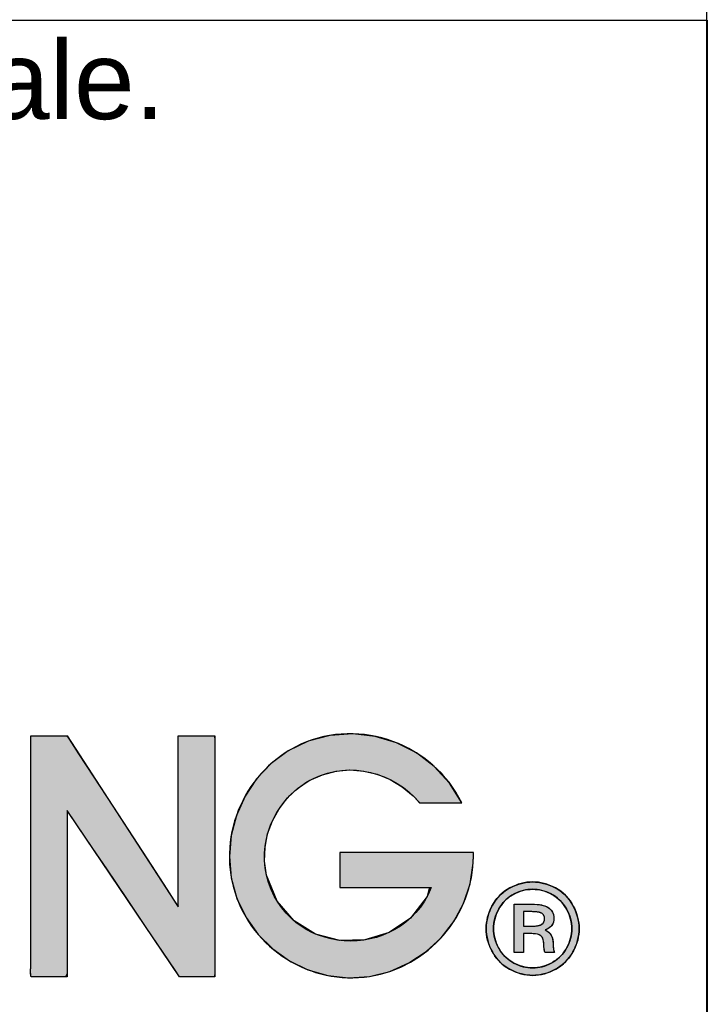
# Model space of a CAD drawing. Header units: inches. Extents: x 0 to 81, y 0 to 59.8.
# Tile 12 of 19: x 77 to 80, y 3.7 to 8. Entities that reach past the tile are written whole.
import ezdxf

# ---------------------------------------------------------------- set-up
doc = ezdxf.new("R2010")
doc.units = ezdxf.units.IN
doc.header["$MEASUREMENT"] = 0
doc.layers.add('Default', color=7, linetype='Continuous')
doc.layers.add('Layer_1', color=7, linetype='Continuous')

# ---------------------------------------------------------------- blocks, each defined once
blk = doc.blocks.new('block_2')
at = {"layer": 'Default', "linetype": 'Continuous'}
for points in [[(0.77977, 0.22347), (0.77977, 0.20757), (0.77977, 0.19168), (0.77977, 0.17579), (0.77977, 0.1599), (0.77977, 0.144), (0.77977, 0.12811), (0.77977, 0.11222), (0.77977, 0.09633), (0.77977, 0.08524), (0.77977, 0.07655), (0.77977, 0.06786), (0.77977, 0.05917), (0.77977, 0.05048), (0.77977, 0.04179), (0.77977, 0.03309), (0.77977, 0.0244), (0.77977, 0.01844), (0.77975, 0.01753), (0.77971, 0.01613), (0.77967, 0.01442), (0.77966, 0.01259), (0.77969, 0.01084), (0.77976, 0.00935), (0.77991, 0.00832), (0.78015, 0.00793), (0.78401, 0.00793), (0.78787, 0.00793), (0.79172, 0.00793), (0.79558, 0.00793), (0.79944, 0.00793), (0.8033, 0.00793), (0.80716, 0.00793), (0.81102, 0.00793), (0.81231, 0.01064), (0.81231, 0.02342), (0.81231, 0.04392), (0.81231, 0.06906), (0.81231, 0.09574), (0.81231, 0.12087), (0.81231, 0.14137), (0.81231, 0.15415), (0.81278, 0.15616), (0.81922, 0.14664), (0.83157, 0.12837), (0.84775, 0.10444), (0.86566, 0.07793), (0.88323, 0.05194), (0.89837, 0.02955), (0.90898, 0.01385), (0.91298, 0.00793), (0.91423, 0.00793), (0.91755, 0.00793), (0.92228, 0.00793), (0.92777, 0.00793), (0.93338, 0.00793), (0.93844, 0.00793), (0.9423, 0.00793), (0.94431, 0.00793), (0.94446, 0.01185), (0.94446, 0.03035), (0.94446, 0.06002), (0.94446, 0.0964), (0.94446, 0.13501), (0.94446, 0.17138), (0.94446, 0.20105), (0.94446, 0.21955), (0.94431, 0.22347), (0.94222, 0.22347), (0.93823, 0.22347), (0.933, 0.22347), (0.92721, 0.22347), (0.92152, 0.22347), (0.91663, 0.22347), (0.9132, 0.22347), (0.91191, 0.22347), (0.91191, 0.21738), (0.91191, 0.20124), (0.91191, 0.17823), (0.91191, 0.1515), (0.91191, 0.12425), (0.91191, 0.09964), (0.91191, 0.08086), (0.91191, 0.07107), (0.9101, 0.07314), (0.90155, 0.08628), (0.88784, 0.10736), (0.87103, 0.1332), (0.85319, 0.16063), (0.83638, 0.18647), (0.82267, 0.20755), (0.81412, 0.22069), (0.81216, 0.22347), (0.81008, 0.22347), (0.80609, 0.22347), (0.80086, 0.22347), (0.79507, 0.22347), (0.78939, 0.22347), (0.78449, 0.22347), (0.78106, 0.22347)], [(1.05664, 0.1191), (1.05664, 0.11785), (1.05664, 0.11454), (1.05664, 0.10981), (1.05664, 0.10432), (1.05664, 0.09872), (1.05664, 0.09367), (1.05664, 0.08981), (1.05664, 0.0878), (1.05813, 0.08765), (1.06515, 0.08765), (1.07641, 0.08765), (1.09021, 0.08765), (1.10487, 0.08765), (1.11867, 0.08765), (1.12993, 0.08765), (1.13695, 0.08765), (1.13468, 0.07977), (1.11976, 0.06043), (1.10067, 0.04748), (1.07905, 0.04085), (1.05656, 0.04042), (1.03485, 0.0461), (1.01558, 0.05781), (1.00038, 0.07543), (0.99093, 0.09888), (0.98916, 0.11143), (0.98953, 0.12386), (0.99189, 0.13596), (0.99612, 0.14749), (1.00209, 0.15824), (1.00967, 0.16796), (1.01873, 0.17643), (1.02914, 0.18342), (1.04089, 0.18874), (1.05318, 0.19192), (1.06561, 0.19297), (1.07796, 0.192), (1.09002, 0.18911), (1.10154, 0.18439), (1.11231, 0.17795), (1.1221, 0.16989), (1.12815, 0.16367), (1.13056, 0.16367), (1.13519, 0.16367), (1.14126, 0.16367), (1.14798, 0.16367), (1.15457, 0.16367), (1.16025, 0.16367), (1.16423, 0.16367), (1.16573, 0.16367), (1.15485, 0.18125), (1.14111, 0.19619), (1.12504, 0.20828), (1.10717, 0.21732), (1.08801, 0.22308), (1.06811, 0.22537), (1.04797, 0.22397), (1.02813, 0.21868), (1.01026, 0.20998), (0.99496, 0.19866), (0.98202, 0.18501), (0.97163, 0.16944), (0.96398, 0.15238), (0.95925, 0.13425), (0.95763, 0.11549), (0.95931, 0.09652), (0.96443, 0.07793), (0.97257, 0.06094), (0.98337, 0.04584), (0.99645, 0.03286), (1.01143, 0.02225), (1.02796, 0.01424), (1.04567, 0.00907), (1.06417, 0.00698), (1.08312, 0.00819), (1.10143, 0.01272), (1.11844, 0.02023), (1.13382, 0.03039), (1.14729, 0.04288), (1.15855, 0.05738), (1.16729, 0.07354), (1.17321, 0.09107), (1.17602, 0.10962), (1.17622, 0.11603), (1.17622, 0.1163), (1.17622, 0.11673), (1.17622, 0.11726), (1.17622, 0.11782), (1.17622, 0.11834), (1.17622, 0.11877), (1.17622, 0.11904), (1.17566, 0.1191), (1.16801, 0.1191), (1.15334, 0.1191), (1.13413, 0.1191), (1.11284, 0.1191), (1.09197, 0.1191), (1.074, 0.1191), (1.06139, 0.1191)]]:
    blk.add_hatch(color=7, dxfattribs=at).paths.add_polyline_path(points)
at = {"layer": 'Default', "color": 7, "linetype": 'Continuous'}
for points in [[(0.77977, 0.22347), (0.78106, 0.22347), (0.78449, 0.22347), (0.78939, 0.22347), (0.79507, 0.22347), (0.80086, 0.22347), (0.80609, 0.22347), (0.81008, 0.22347), (0.81216, 0.22347), (0.81412, 0.22069), (0.82267, 0.20755), (0.83638, 0.18647), (0.85319, 0.16063), (0.87103, 0.1332), (0.88784, 0.10736), (0.90155, 0.08628), (0.9101, 0.07314), (0.91191, 0.07107), (0.91191, 0.08086), (0.91191, 0.09964), (0.91191, 0.12425), (0.91191, 0.1515), (0.91191, 0.17823), (0.91191, 0.20124), (0.91191, 0.21738), (0.91191, 0.22347), (0.9132, 0.22347), (0.91663, 0.22347), (0.92152, 0.22347), (0.92721, 0.22347), (0.933, 0.22347), (0.93823, 0.22347), (0.94222, 0.22347), (0.94431, 0.22347), (0.94446, 0.21955), (0.94446, 0.20105), (0.94446, 0.17138), (0.94446, 0.13501), (0.94446, 0.0964), (0.94446, 0.06002), (0.94446, 0.03035), (0.94446, 0.01185), (0.94431, 0.00793), (0.9423, 0.00793), (0.93844, 0.00793), (0.93338, 0.00793), (0.92777, 0.00793), (0.92228, 0.00793), (0.91755, 0.00793), (0.91423, 0.00793), (0.91298, 0.00793), (0.90898, 0.01385), (0.89837, 0.02955), (0.88323, 0.05194), (0.86566, 0.07793), (0.84775, 0.10444), (0.83157, 0.12837), (0.81922, 0.14664), (0.81278, 0.15616), (0.81231, 0.15415), (0.81231, 0.14137), (0.81231, 0.12087), (0.81231, 0.09574), (0.81231, 0.06906), (0.81231, 0.04392), (0.81231, 0.02342), (0.81231, 0.01064), (0.81102, 0.00793), (0.80716, 0.00793), (0.8033, 0.00793), (0.79944, 0.00793), (0.79558, 0.00793), (0.79172, 0.00793), (0.78787, 0.00793), (0.78401, 0.00793), (0.78015, 0.00793), (0.77991, 0.00832), (0.77976, 0.00935), (0.77969, 0.01084), (0.77966, 0.01259), (0.77967, 0.01442), (0.77971, 0.01613), (0.77975, 0.01753), (0.77977, 0.01844), (0.77977, 0.0244), (0.77977, 0.03309), (0.77977, 0.04179), (0.77977, 0.05048), (0.77977, 0.05917), (0.77977, 0.06786), (0.77977, 0.07655), (0.77977, 0.08524), (0.77977, 0.09633), (0.77977, 0.11222), (0.77977, 0.12811), (0.77977, 0.144), (0.77977, 0.1599), (0.77977, 0.17579), (0.77977, 0.19168), (0.77977, 0.20757), (0.77977, 0.22347)], [(1.05664, 0.1191), (1.05664, 0.11785), (1.05664, 0.11454), (1.05664, 0.10981), (1.05664, 0.10432), (1.05664, 0.09872), (1.05664, 0.09367), (1.05664, 0.08981), (1.05664, 0.0878), (1.05813, 0.08765), (1.06515, 0.08765), (1.07641, 0.08765), (1.09021, 0.08765), (1.10487, 0.08765), (1.11867, 0.08765), (1.12993, 0.08765), (1.13695, 0.08765), (1.13468, 0.07977), (1.11976, 0.06043), (1.10067, 0.04748), (1.07905, 0.04085), (1.05656, 0.04042), (1.03485, 0.0461), (1.01558, 0.05781), (1.00038, 0.07543), (0.99093, 0.09888), (0.98916, 0.11143), (0.98953, 0.12386), (0.99189, 0.13596), (0.99612, 0.14749), (1.00209, 0.15824), (1.00967, 0.16796), (1.01873, 0.17643), (1.02914, 0.18342), (1.04089, 0.18874), (1.05318, 0.19192), (1.06561, 0.19297), (1.07796, 0.192), (1.09002, 0.18911), (1.10154, 0.18439), (1.11231, 0.17795), (1.1221, 0.16989), (1.12815, 0.16367), (1.13056, 0.16367), (1.13519, 0.16367), (1.14126, 0.16367), (1.14798, 0.16367), (1.15457, 0.16367), (1.16025, 0.16367), (1.16423, 0.16367), (1.16573, 0.16367), (1.15485, 0.18125), (1.14111, 0.19619), (1.12504, 0.20828), (1.10717, 0.21732), (1.08801, 0.22308), (1.06811, 0.22537), (1.04797, 0.22397), (1.02813, 0.21868), (1.01026, 0.20998), (0.99496, 0.19866), (0.98202, 0.18501), (0.97163, 0.16944), (0.96398, 0.15238), (0.95925, 0.13425), (0.95763, 0.11549), (0.95931, 0.09652), (0.96443, 0.07793), (0.97257, 0.06094), (0.98337, 0.04584), (0.99645, 0.03286), (1.01143, 0.02225), (1.02796, 0.01424), (1.04567, 0.00907), (1.06417, 0.00698), (1.08312, 0.00819), (1.10143, 0.01272), (1.11844, 0.02023), (1.13382, 0.03039), (1.14729, 0.04288), (1.15855, 0.05738), (1.16729, 0.07354), (1.17321, 0.09107), (1.17602, 0.10962), (1.17622, 0.11603), (1.17622, 0.1163), (1.17622, 0.11673), (1.17622, 0.11726), (1.17622, 0.11782), (1.17622, 0.11834), (1.17622, 0.11877), (1.17622, 0.11904), (1.17566, 0.1191), (1.16801, 0.1191), (1.15334, 0.1191), (1.13413, 0.1191), (1.11284, 0.1191), (1.09197, 0.1191), (1.074, 0.1191), (1.06139, 0.1191), (1.05664, 0.1191)]]:
    blk.add_lwpolyline(points, close=True, dxfattribs=at)
for points, knots in [([(1.16573, 0.16367), (1.13995, 0.21598), (1.07505, 0.24015), (1.02167, 0.21601), (0.97218, 0.19362), (0.94634, 0.1359), (0.96236, 0.08397), (0.97812, 0.03287), (1.03023, 0), (1.08312, 0.00819), (1.13555, 0.01634), (1.17622, 0.06272), (1.17622, 0.11597)], [0, 0, 0, 0, 0.25, 0.25, 0.25, 0.5, 0.5, 0.5, 0.75, 0.75, 0.75, 1, 1, 1, 1]), ([(0.81231, 0.00793), (0.80158, 0.00793), (0.79087, 0.00793), (0.78015, 0.00793), (0.77935, 0.00793), (0.77977, 0.01761), (0.77977, 0.0186), (0.77977, 0.04275), (0.77977, 0.0669), (0.77977, 0.09103), (0.77977, 0.13518), (0.77977, 0.17931), (0.77977, 0.22347)], [0, 0, 0, 0, 0.25, 0.25, 0.25, 0.5, 0.5, 0.5, 0.75, 0.75, 0.75, 1, 1, 1, 1]), ([(1.13844, 0.08765), (1.10997, 0.01892), (1.0077, 0.02574), (0.99093, 0.09888), (0.98295, 0.13366), (1.00111, 0.16984), (1.03289, 0.18538), (1.06578, 0.20146), (1.10471, 0.19096), (1.12797, 0.16367)], [0, 0, 0, 0, 0.333333, 0.333333, 0.333333, 0.666667, 0.666667, 0.666667, 1, 1, 1, 1])]:
    blk.add_open_spline(points, degree=3, knots=knots, dxfattribs=at)
for points in [[(0.77977, 0.22347), (0.77977, 0.22347), (0.81231, 0.22347), (0.81231, 0.22347)], [(0.81231, 0.22347), (0.81231, 0.22347), (0.91191, 0.07035), (0.91191, 0.07035)], [(0.91191, 0.07035), (0.91191, 0.07035), (0.91191, 0.22347), (0.91191, 0.22347)], [(0.91191, 0.22347), (0.91191, 0.22347), (0.94446, 0.22347), (0.94446, 0.22347)], [(0.94446, 0.22347), (0.94446, 0.22347), (0.94446, 0.00793), (0.94446, 0.00793)], [(1.12797, 0.16367), (1.12797, 0.16367), (1.16573, 0.16367), (1.16573, 0.16367)], [(0.91298, 0.00793), (0.91298, 0.00793), (0.81231, 0.15686), (0.81231, 0.15686)], [(0.81231, 0.15686), (0.81231, 0.15686), (0.81231, 0.00793), (0.81231, 0.00793)], [(1.05664, 0.1191), (1.05664, 0.1191), (1.05664, 0.08765), (1.05664, 0.08765)], [(1.17622, 0.1191), (1.17622, 0.1191), (1.05664, 0.1191), (1.05664, 0.1191)], [(1.17622, 0.11597), (1.17622, 0.11597), (1.17622, 0.1191), (1.17622, 0.1191)], [(1.05664, 0.08765), (1.05664, 0.08765), (1.13844, 0.08765), (1.13844, 0.08765)], [(0.94446, 0.00793), (0.94446, 0.00793), (0.91298, 0.00793), (0.91298, 0.00793)]]:
    blk.add_open_spline(points, degree=3, dxfattribs=at)
blk = doc.blocks.new('block_5')
at = {"layer": 'Layer_1', "linetype": 'Continuous'}
h = blk.add_hatch(color=7, dxfattribs=at)
h.paths.add_polyline_path([(0.04154, 0.08362), (0.03907, 0.08354), (0.0366, 0.08331), (0.03414, 0.08292), (0.0317, 0.08238), (0.02926, 0.08168), (0.02683, 0.08082), (0.02441, 0.07981), (0.022, 0.07865), (0.01964, 0.07733), (0.01739, 0.07588), (0.01527, 0.07429), (0.01328, 0.07257), (0.0114, 0.07072), (0.00966, 0.06873), (0.00804, 0.06661), (0.00654, 0.06435), (0.00517, 0.06196), (0.00396, 0.05953), (0.00291, 0.05707), (0.00202, 0.05459), (0.00129, 0.05208), (0.00073, 0.04955), (0.00032, 0.04699), (0.00008, 0.04441), (0, 0.04181), (0.00008, 0.03923), (0.00032, 0.03668), (0.00071, 0.03415), (0.00127, 0.03165), (0.00198, 0.02917), (0.00285, 0.02671), (0.00388, 0.02428), (0.00507, 0.02187), (0.00641, 0.01951), (0.00788, 0.01727), (0.00947, 0.01516), (0.01119, 0.01317), (0.01305, 0.01131), (0.01503, 0.00957), (0.01713, 0.00796), (0.01937, 0.00648), (0.02173, 0.00512), (0.02413, 0.00392), (0.02656, 0.00288), (0.02902, 0.002), (0.0315, 0.00128), (0.034, 0.00072), (0.03653, 0.00032), (0.03908, 0.00008), (0.04165, 0), (0.0442, 0.00008), (0.04673, 0.00032), (0.04923, 0.00072), (0.05172, 0.00128), (0.05418, 0.002), (0.05662, 0.00288), (0.05905, 0.00392), (0.06145, 0.00512), (0.06381, 0.00648), (0.06604, 0.00796), (0.06816, 0.00957), (0.07014, 0.01131), (0.07199, 0.01317), (0.07372, 0.01516), (0.07532, 0.01727), (0.07679, 0.01951), (0.07813, 0.02187), (0.07932, 0.02428), (0.08034, 0.02671), (0.08121, 0.02917), (0.08193, 0.03165), (0.08248, 0.03415), (0.08288, 0.03668), (0.08312, 0.03923), (0.0832, 0.04181), (0.08312, 0.04441), (0.08287, 0.04699), (0.08247, 0.04955), (0.0819, 0.05208), (0.08117, 0.05459), (0.08028, 0.05707), (0.07923, 0.05953), (0.07802, 0.06196), (0.07666, 0.06435), (0.07517, 0.06661), (0.07355, 0.06873), (0.0718, 0.07072), (0.06993, 0.07257), (0.06793, 0.07429), (0.0658, 0.07588), (0.06354, 0.07733), (0.06117, 0.07865), (0.05876, 0.07981), (0.05634, 0.08082), (0.05391, 0.08168), (0.05146, 0.08238), (0.049, 0.08292), (0.04653, 0.08331), (0.04404, 0.08354)])
h.paths.add_polyline_path([(0.04154, 0.07706), (0.03944, 0.07699), (0.03735, 0.0768), (0.03527, 0.07647), (0.03321, 0.07601), (0.03115, 0.07542), (0.02911, 0.07469), (0.02707, 0.07384), (0.02505, 0.07286), (0.02306, 0.07175), (0.02117, 0.07052), (0.01938, 0.06918), (0.01771, 0.06772), (0.01614, 0.06615), (0.01467, 0.06447), (0.01331, 0.06268), (0.01206, 0.06077), (0.01091, 0.05875), (0.00989, 0.0567), (0.009, 0.05462), (0.00825, 0.05253), (0.00764, 0.05042), (0.00716, 0.04829), (0.00682, 0.04615), (0.00662, 0.04399), (0.00655, 0.04181), (0.00662, 0.03966), (0.00682, 0.03752), (0.00716, 0.0354), (0.00763, 0.0333), (0.00823, 0.03122), (0.00897, 0.02916), (0.00984, 0.02711), (0.01085, 0.02508), (0.01199, 0.02309), (0.01323, 0.0212), (0.01458, 0.01941), (0.01604, 0.01774), (0.0176, 0.01617), (0.01926, 0.01471), (0.02103, 0.01336), (0.0229, 0.01212), (0.02488, 0.01098), (0.0269, 0.00997), (0.02893, 0.0091), (0.03099, 0.00836), (0.03306, 0.00775), (0.03515, 0.00728), (0.03727, 0.00694), (0.0394, 0.00674), (0.04154, 0.00667), (0.04372, 0.00674), (0.04587, 0.00694), (0.04799, 0.00728), (0.0501, 0.00775), (0.05218, 0.00836), (0.05424, 0.0091), (0.05629, 0.00997), (0.05831, 0.01098), (0.06028, 0.01212), (0.06216, 0.01336), (0.06393, 0.01471), (0.06559, 0.01617), (0.06715, 0.01774), (0.06861, 0.01941), (0.06996, 0.0212), (0.0712, 0.02309), (0.07233, 0.02508), (0.07334, 0.02711), (0.07422, 0.02916), (0.07496, 0.03122), (0.07557, 0.0333), (0.07604, 0.0354), (0.07638, 0.03752), (0.07658, 0.03966), (0.07665, 0.04181), (0.07658, 0.04399), (0.07637, 0.04615), (0.07603, 0.04829), (0.07555, 0.05042), (0.07494, 0.05253), (0.07419, 0.05462), (0.0733, 0.0567), (0.07228, 0.05875), (0.07113, 0.06077), (0.06988, 0.06268), (0.06852, 0.06447), (0.06705, 0.06615), (0.06548, 0.06772), (0.0638, 0.06918), (0.06202, 0.07052), (0.06013, 0.07175), (0.05814, 0.07286), (0.05611, 0.07384), (0.05407, 0.07469), (0.05202, 0.07542), (0.04995, 0.07601), (0.04787, 0.07647), (0.04577, 0.0768), (0.04367, 0.07699)])
h = blk.add_hatch(color=7, dxfattribs=at)
h.paths.add_polyline_path([(0.025, 0.06371), (0.025, 0.06001), (0.025, 0.05094), (0.025, 0.0395), (0.025, 0.02874), (0.025, 0.02168), (0.02515, 0.02047), (0.02641, 0.02047), (0.02846, 0.02047), (0.0307, 0.02047), (0.03256, 0.02047), (0.03342, 0.02047), (0.03343, 0.02163), (0.03343, 0.025), (0.03343, 0.02942), (0.03343, 0.03372), (0.03343, 0.0367), (0.03349, 0.03737), (0.03427, 0.03737), (0.03563, 0.03737), (0.03717, 0.03737), (0.03848, 0.03737), (0.03917, 0.03737), (0.04078, 0.03735), (0.04261, 0.03726), (0.0442, 0.03712), (0.04557, 0.0369), (0.04671, 0.03663), (0.04761, 0.03628), (0.04834, 0.03587), (0.049, 0.0354), (0.04957, 0.03487), (0.05006, 0.03427), (0.05047, 0.0336), (0.05081, 0.03283), (0.0511, 0.03182), (0.05133, 0.03057), (0.05152, 0.02907), (0.05167, 0.02733), (0.05176, 0.02546), (0.0518, 0.02438), (0.0519, 0.02337), (0.05207, 0.02244), (0.0523, 0.02158), (0.05259, 0.02079), (0.05298, 0.02047), (0.05436, 0.02047), (0.05647, 0.02047), (0.0587, 0.02047), (0.06048, 0.02047), (0.0612, 0.02047), (0.06097, 0.02101), (0.06077, 0.02152), (0.06061, 0.022), (0.06047, 0.02245), (0.06036, 0.02286), (0.06028, 0.02326), (0.06021, 0.02373), (0.06015, 0.02432), (0.06012, 0.025), (0.06009, 0.0258), (0.06009, 0.02669), (0.06001, 0.02865), (0.05981, 0.03055), (0.0595, 0.03228), (0.05908, 0.03382), (0.05856, 0.03517), (0.05792, 0.03634), (0.05717, 0.0374), (0.0563, 0.03835), (0.05532, 0.03919), (0.05423, 0.03993), (0.05303, 0.04057), (0.05386, 0.04112), (0.05516, 0.04174), (0.05631, 0.04244), (0.05732, 0.0432), (0.05819, 0.04405), (0.05892, 0.04497), (0.0595, 0.04596), (0.05996, 0.04702), (0.0603, 0.04815), (0.06052, 0.04934), (0.06062, 0.05061), (0.06055, 0.05253), (0.06013, 0.0546), (0.05935, 0.05651), (0.05822, 0.05824), (0.05672, 0.0598), (0.05492, 0.06115), (0.05318, 0.062), (0.05106, 0.06269), (0.04858, 0.0632), (0.04573, 0.06353), (0.04252, 0.0637), (0.04053, 0.06371), (0.03792, 0.06371), (0.03394, 0.06371), (0.02972, 0.06371), (0.02636, 0.06371)])
h.paths.add_polyline_path([(0.03343, 0.04403), (0.03353, 0.04403), (0.03382, 0.04403), (0.03425, 0.04403), (0.03481, 0.04403), (0.03547, 0.04403), (0.03618, 0.04403), (0.03693, 0.04403), (0.03769, 0.04403), (0.03842, 0.04403), (0.03909, 0.04403), (0.03968, 0.04403), (0.04015, 0.04403), (0.04048, 0.04403), (0.04064, 0.04403), (0.04131, 0.04404), (0.04221, 0.04406), (0.04306, 0.0441), (0.04387, 0.04416), (0.04464, 0.04423), (0.04537, 0.04433), (0.04606, 0.04444), (0.0467, 0.04457), (0.0473, 0.04472), (0.04786, 0.04489), (0.04838, 0.04507), (0.04885, 0.04527), (0.04928, 0.04549), (0.04967, 0.04573), (0.05002, 0.04598), (0.05033, 0.04625), (0.05063, 0.04653), (0.0509, 0.04682), (0.05115, 0.04712), (0.05137, 0.04743), (0.05157, 0.04776), (0.05175, 0.04809), (0.0519, 0.04844), (0.05203, 0.0488), (0.05213, 0.04917), (0.05221, 0.04955), (0.05227, 0.04994), (0.0523, 0.05035), (0.05231, 0.05077), (0.0523, 0.05118), (0.05226, 0.05158), (0.0522, 0.05196), (0.05212, 0.05234), (0.05202, 0.0527), (0.05189, 0.05304), (0.05174, 0.05338), (0.05157, 0.0537), (0.05138, 0.054), (0.05117, 0.0543), (0.05093, 0.05458), (0.05067, 0.05484), (0.05039, 0.0551), (0.05008, 0.05534), (0.04974, 0.05557), (0.04936, 0.05578), (0.04892, 0.05598), (0.04844, 0.05615), (0.0479, 0.05632), (0.04732, 0.05646), (0.04668, 0.05659), (0.046, 0.05671), (0.04527, 0.0568), (0.04448, 0.05688), (0.04365, 0.05695), (0.04277, 0.05699), (0.04184, 0.05702), (0.04085, 0.05704), (0.04039, 0.05704), (0.04018, 0.05704), (0.03982, 0.05704), (0.03933, 0.05704), (0.03873, 0.05704), (0.03806, 0.05704), (0.03734, 0.05704), (0.03661, 0.05704), (0.03589, 0.05704), (0.03521, 0.05704), (0.0346, 0.05704), (0.03409, 0.05704), (0.03371, 0.05704), (0.03348, 0.05704), (0.03343, 0.05703), (0.03343, 0.05674), (0.03343, 0.05615), (0.03343, 0.05529), (0.03343, 0.05423), (0.03343, 0.05302), (0.03343, 0.0517), (0.03343, 0.05034), (0.03343, 0.04899), (0.03343, 0.0477), (0.03343, 0.04652), (0.03343, 0.04551), (0.03343, 0.04473), (0.03343, 0.04422)])
at = {"layer": 'Layer_1', "color": 7, "linetype": 'Continuous'}
for points in [[(0.04154, 0.08362), (0.04404, 0.08354), (0.04653, 0.08331), (0.049, 0.08292), (0.05146, 0.08238), (0.05391, 0.08168), (0.05634, 0.08082), (0.05876, 0.07981), (0.06117, 0.07865), (0.06354, 0.07733), (0.0658, 0.07588), (0.06793, 0.07429), (0.06993, 0.07257), (0.0718, 0.07072), (0.07355, 0.06873), (0.07517, 0.06661), (0.07666, 0.06435), (0.07802, 0.06196), (0.07923, 0.05953), (0.08028, 0.05707), (0.08117, 0.05459), (0.0819, 0.05208), (0.08247, 0.04955), (0.08287, 0.04699), (0.08312, 0.04441), (0.0832, 0.04181), (0.08312, 0.03923), (0.08288, 0.03668), (0.08248, 0.03415), (0.08193, 0.03165), (0.08121, 0.02917), (0.08034, 0.02671), (0.07932, 0.02428), (0.07813, 0.02187), (0.07679, 0.01951), (0.07532, 0.01727), (0.07372, 0.01516), (0.07199, 0.01317), (0.07014, 0.01131), (0.06816, 0.00957), (0.06604, 0.00796), (0.06381, 0.00648), (0.06145, 0.00512), (0.05905, 0.00392), (0.05662, 0.00288), (0.05418, 0.002), (0.05172, 0.00128), (0.04923, 0.00072), (0.04673, 0.00032), (0.0442, 0.00008), (0.04165, 0), (0.03908, 0.00008), (0.03653, 0.00032), (0.034, 0.00072), (0.0315, 0.00128), (0.02902, 0.002), (0.02656, 0.00288), (0.02413, 0.00392), (0.02173, 0.00512), (0.01937, 0.00648), (0.01713, 0.00796), (0.01503, 0.00957), (0.01305, 0.01131), (0.01119, 0.01317), (0.00947, 0.01516), (0.00788, 0.01727), (0.00641, 0.01951), (0.00507, 0.02187), (0.00388, 0.02428), (0.00285, 0.02671), (0.00198, 0.02917), (0.00127, 0.03165), (0.00071, 0.03415), (0.00032, 0.03668), (0.00008, 0.03923), (0, 0.04181), (0.00008, 0.04441), (0.00032, 0.04699), (0.00073, 0.04955), (0.00129, 0.05208), (0.00202, 0.05459), (0.00291, 0.05707), (0.00396, 0.05953), (0.00517, 0.06196), (0.00654, 0.06435), (0.00804, 0.06661), (0.00966, 0.06873), (0.0114, 0.07072), (0.01328, 0.07257), (0.01527, 0.07429), (0.01739, 0.07588), (0.01964, 0.07733), (0.022, 0.07865), (0.02441, 0.07981), (0.02683, 0.08082), (0.02926, 0.08168), (0.0317, 0.08238), (0.03414, 0.08292), (0.0366, 0.08331), (0.03907, 0.08354), (0.04154, 0.08362)], [(0.04154, 0.07706), (0.03944, 0.07699), (0.03735, 0.0768), (0.03527, 0.07647), (0.03321, 0.07601), (0.03115, 0.07542), (0.02911, 0.07469), (0.02707, 0.07384), (0.02505, 0.07286), (0.02306, 0.07175), (0.02117, 0.07052), (0.01938, 0.06918), (0.01771, 0.06772), (0.01614, 0.06615), (0.01467, 0.06447), (0.01331, 0.06268), (0.01206, 0.06077), (0.01091, 0.05875), (0.00989, 0.0567), (0.009, 0.05462), (0.00825, 0.05253), (0.00764, 0.05042), (0.00716, 0.04829), (0.00682, 0.04615), (0.00662, 0.04399), (0.00655, 0.04181), (0.00662, 0.03966), (0.00682, 0.03752), (0.00716, 0.0354), (0.00763, 0.0333), (0.00823, 0.03122), (0.00897, 0.02916), (0.00984, 0.02711), (0.01085, 0.02508), (0.01199, 0.02309), (0.01323, 0.0212), (0.01458, 0.01941), (0.01604, 0.01774), (0.0176, 0.01617), (0.01926, 0.01471), (0.02103, 0.01336), (0.0229, 0.01212), (0.02488, 0.01098), (0.0269, 0.00997), (0.02893, 0.0091), (0.03099, 0.00836), (0.03306, 0.00775), (0.03515, 0.00728), (0.03727, 0.00694), (0.0394, 0.00674), (0.04154, 0.00667), (0.04372, 0.00674), (0.04587, 0.00694), (0.04799, 0.00728), (0.0501, 0.00775), (0.05218, 0.00836), (0.05424, 0.0091), (0.05629, 0.00997), (0.05831, 0.01098), (0.06028, 0.01212), (0.06216, 0.01336), (0.06393, 0.01471), (0.06559, 0.01617), (0.06715, 0.01774), (0.06861, 0.01941), (0.06996, 0.0212), (0.0712, 0.02309), (0.07233, 0.02508), (0.07334, 0.02711), (0.07422, 0.02916), (0.07496, 0.03122), (0.07557, 0.0333), (0.07604, 0.0354), (0.07638, 0.03752), (0.07658, 0.03966), (0.07665, 0.04181), (0.07658, 0.04399), (0.07637, 0.04615), (0.07603, 0.04829), (0.07555, 0.05042), (0.07494, 0.05253), (0.07419, 0.05462), (0.0733, 0.0567), (0.07228, 0.05875), (0.07113, 0.06077), (0.06988, 0.06268), (0.06852, 0.06447), (0.06705, 0.06615), (0.06548, 0.06772), (0.0638, 0.06918), (0.06202, 0.07052), (0.06013, 0.07175), (0.05814, 0.07286), (0.05611, 0.07384), (0.05407, 0.07469), (0.05202, 0.07542), (0.04995, 0.07601), (0.04787, 0.07647), (0.04577, 0.0768), (0.04367, 0.07699), (0.04154, 0.07706)], [(0.025, 0.06371), (0.02636, 0.06371), (0.02972, 0.06371), (0.03394, 0.06371), (0.03792, 0.06371), (0.04053, 0.06371), (0.04252, 0.0637), (0.04573, 0.06353), (0.04858, 0.0632), (0.05106, 0.06269), (0.05318, 0.062), (0.05492, 0.06115), (0.05672, 0.0598), (0.05822, 0.05824), (0.05935, 0.05651), (0.06013, 0.0546), (0.06055, 0.05253), (0.06062, 0.05061), (0.06052, 0.04934), (0.0603, 0.04815), (0.05996, 0.04702), (0.0595, 0.04596), (0.05892, 0.04497), (0.05819, 0.04405), (0.05732, 0.0432), (0.05631, 0.04244), (0.05516, 0.04174), (0.05386, 0.04112), (0.05303, 0.04057), (0.05423, 0.03993), (0.05532, 0.03919), (0.0563, 0.03835), (0.05717, 0.0374), (0.05792, 0.03634), (0.05856, 0.03517), (0.05908, 0.03382), (0.0595, 0.03228), (0.05981, 0.03055), (0.06001, 0.02865), (0.06009, 0.02669), (0.06009, 0.0258), (0.06012, 0.025), (0.06015, 0.02432), (0.06021, 0.02373), (0.06028, 0.02326), (0.06036, 0.02286), (0.06047, 0.02245), (0.06061, 0.022), (0.06077, 0.02152), (0.06097, 0.02101), (0.0612, 0.02047), (0.06048, 0.02047), (0.0587, 0.02047), (0.05647, 0.02047), (0.05436, 0.02047), (0.05298, 0.02047), (0.05259, 0.02079), (0.0523, 0.02158), (0.05207, 0.02244), (0.0519, 0.02337), (0.0518, 0.02438), (0.05176, 0.02546), (0.05167, 0.02733), (0.05152, 0.02907), (0.05133, 0.03057), (0.0511, 0.03182), (0.05081, 0.03283), (0.05047, 0.0336), (0.05006, 0.03427), (0.04957, 0.03487), (0.049, 0.0354), (0.04834, 0.03587), (0.04761, 0.03628), (0.04671, 0.03663), (0.04557, 0.0369), (0.0442, 0.03712), (0.04261, 0.03726), (0.04078, 0.03735), (0.03917, 0.03737), (0.03848, 0.03737), (0.03717, 0.03737), (0.03563, 0.03737), (0.03427, 0.03737), (0.03349, 0.03737), (0.03343, 0.0367), (0.03343, 0.03372), (0.03343, 0.02942), (0.03343, 0.025), (0.03343, 0.02163), (0.03342, 0.02047), (0.03256, 0.02047), (0.0307, 0.02047), (0.02846, 0.02047), (0.02641, 0.02047), (0.02515, 0.02047), (0.025, 0.02168), (0.025, 0.02874), (0.025, 0.0395), (0.025, 0.05094), (0.025, 0.06001), (0.025, 0.06371)], [(0.03343, 0.04403), (0.03353, 0.04403), (0.03382, 0.04403), (0.03425, 0.04403), (0.03481, 0.04403), (0.03547, 0.04403), (0.03618, 0.04403), (0.03693, 0.04403), (0.03769, 0.04403), (0.03842, 0.04403), (0.03909, 0.04403), (0.03968, 0.04403), (0.04015, 0.04403), (0.04048, 0.04403), (0.04064, 0.04403), (0.04131, 0.04404), (0.04221, 0.04406), (0.04306, 0.0441), (0.04387, 0.04416), (0.04464, 0.04423), (0.04537, 0.04433), (0.04606, 0.04444), (0.0467, 0.04457), (0.0473, 0.04472), (0.04786, 0.04489), (0.04838, 0.04507), (0.04885, 0.04527), (0.04928, 0.04549), (0.04967, 0.04573), (0.05002, 0.04598), (0.05033, 0.04625), (0.05063, 0.04653), (0.0509, 0.04682), (0.05115, 0.04712), (0.05137, 0.04743), (0.05157, 0.04776), (0.05175, 0.04809), (0.0519, 0.04844), (0.05203, 0.0488), (0.05213, 0.04917), (0.05221, 0.04955), (0.05227, 0.04994), (0.0523, 0.05035), (0.05231, 0.05077), (0.0523, 0.05118), (0.05226, 0.05158), (0.0522, 0.05196), (0.05212, 0.05234), (0.05202, 0.0527), (0.05189, 0.05304), (0.05174, 0.05338), (0.05157, 0.0537), (0.05138, 0.054), (0.05117, 0.0543), (0.05093, 0.05458), (0.05067, 0.05484), (0.05039, 0.0551), (0.05008, 0.05534), (0.04974, 0.05557), (0.04936, 0.05578), (0.04892, 0.05598), (0.04844, 0.05615), (0.0479, 0.05632), (0.04732, 0.05646), (0.04668, 0.05659), (0.046, 0.05671), (0.04527, 0.0568), (0.04448, 0.05688), (0.04365, 0.05695), (0.04277, 0.05699), (0.04184, 0.05702), (0.04085, 0.05704), (0.04039, 0.05704), (0.04018, 0.05704), (0.03982, 0.05704), (0.03933, 0.05704), (0.03873, 0.05704), (0.03806, 0.05704), (0.03734, 0.05704), (0.03661, 0.05704), (0.03589, 0.05704), (0.03521, 0.05704), (0.0346, 0.05704), (0.03409, 0.05704), (0.03371, 0.05704), (0.03348, 0.05704), (0.03343, 0.05703), (0.03343, 0.05674), (0.03343, 0.05615), (0.03343, 0.05529), (0.03343, 0.05423), (0.03343, 0.05302), (0.03343, 0.0517), (0.03343, 0.05034), (0.03343, 0.04899), (0.03343, 0.0477), (0.03343, 0.04652), (0.03343, 0.04551), (0.03343, 0.04473), (0.03343, 0.04422), (0.03343, 0.04403)]]:
    blk.add_lwpolyline(points, close=True, dxfattribs=at)
for points, knots in [([(0.04154, 0.08362), (0.0485, 0.08362), (0.05531, 0.08182), (0.06197, 0.07823), (0.06864, 0.07463), (0.07385, 0.06948), (0.07758, 0.06277), (0.08131, 0.05606), (0.0832, 0.04908), (0.0832, 0.04181), (0.0832, 0.03462), (0.08135, 0.02771), (0.0777, 0.02108), (0.07403, 0.01444), (0.06887, 0.00927), (0.06224, 0.00556), (0.05562, 0.00185), (0.04876, 0), (0.04165, 0), (0.03446, 0), (0.02756, 0.00185), (0.02093, 0.00556), (0.01431, 0.00927), (0.00916, 0.01444), (0.00551, 0.02108), (0.00183, 0.02771), (0, 0.03462), (0, 0.04181), (0, 0.04908), (0.00187, 0.05606), (0.00562, 0.06277), (0.00936, 0.06948), (0.01457, 0.07463), (0.0212, 0.07823), (0.02789, 0.08182), (0.03464, 0.08362), (0.04154, 0.08362)], [0, 0, 0, 0, 0.083333, 0.083333, 0.083333, 0.166667, 0.166667, 0.166667, 0.25, 0.25, 0.25, 0.333333, 0.333333, 0.333333, 0.416667, 0.416667, 0.416667, 0.5, 0.5, 0.5, 0.583333, 0.583333, 0.583333, 0.666667, 0.666667, 0.666667, 0.75, 0.75, 0.75, 0.833333, 0.833333, 0.833333, 0.916667, 0.916667, 0.916667, 1, 1, 1, 1]), ([(0.04154, 0.07706), (0.03569, 0.07706), (0.02998, 0.07553), (0.02437, 0.0725), (0.01879, 0.06946), (0.01442, 0.0651), (0.01128, 0.05943), (0.00812, 0.05377), (0.00655, 0.04789), (0.00655, 0.04181), (0.00655, 0.03581), (0.00811, 0.03), (0.01122, 0.02441), (0.01434, 0.01881), (0.01866, 0.01446), (0.02421, 0.01135), (0.02977, 0.00823), (0.03555, 0.00667), (0.04154, 0.00667), (0.04761, 0.00667), (0.05341, 0.00823), (0.05897, 0.01135), (0.06452, 0.01446), (0.06886, 0.01881), (0.07197, 0.02441), (0.07509, 0.03), (0.07665, 0.03581), (0.07665, 0.04181), (0.07665, 0.04789), (0.07506, 0.05377), (0.07191, 0.05943), (0.06877, 0.0651), (0.0644, 0.06946), (0.05881, 0.0725), (0.05321, 0.07553), (0.04746, 0.07706), (0.04154, 0.07706)], [0, 0, 0, 0, 0.083333, 0.083333, 0.083333, 0.166667, 0.166667, 0.166667, 0.25, 0.25, 0.25, 0.333333, 0.333333, 0.333333, 0.416667, 0.416667, 0.416667, 0.5, 0.5, 0.5, 0.583333, 0.583333, 0.583333, 0.666667, 0.666667, 0.666667, 0.75, 0.75, 0.75, 0.833333, 0.833333, 0.833333, 0.916667, 0.916667, 0.916667, 1, 1, 1, 1]), ([(0.04097, 0.06371), (0.04757, 0.06371), (0.05227, 0.06283), (0.05509, 0.06104), (0.05878, 0.0586), (0.06063, 0.05526), (0.06063, 0.05105), (0.06063, 0.0486), (0.06002, 0.0465), (0.05877, 0.04476), (0.0575, 0.04302), (0.0555, 0.04166), (0.05275, 0.0407), (0.05512, 0.03966), (0.05693, 0.03808), (0.05815, 0.03597), (0.05935, 0.03386), (0.06002, 0.0308), (0.06009, 0.02679), (0.06009, 0.02502), (0.06015, 0.02378), (0.06032, 0.02308), (0.06045, 0.02237), (0.06075, 0.0215), (0.0612, 0.02047)], [0, 0, 0, 0, 0.125, 0.125, 0.125, 0.25, 0.25, 0.25, 0.375, 0.375, 0.375, 0.5, 0.5, 0.5, 0.625, 0.625, 0.625, 0.75, 0.75, 0.75, 0.875, 0.875, 0.875, 1, 1, 1, 1]), ([(0.04065, 0.04403), (0.04515, 0.04403), (0.04824, 0.04465), (0.04987, 0.04587), (0.05149, 0.04709), (0.05231, 0.0487), (0.05231, 0.05071), (0.05231, 0.05271), (0.05155, 0.05427), (0.05004, 0.05537), (0.04852, 0.05649), (0.04532, 0.05704), (0.04042, 0.05704)], [0, 0, 0, 0, 0.25, 0.25, 0.25, 0.5, 0.5, 0.5, 0.75, 0.75, 0.75, 1, 1, 1, 1]), ([(0.05275, 0.02047), (0.05208, 0.0218), (0.05176, 0.0235), (0.05176, 0.02558), (0.05161, 0.02943), (0.05123, 0.03203), (0.05059, 0.03337), (0.04995, 0.0347), (0.04891, 0.03569), (0.04743, 0.03636), (0.04587, 0.03703), (0.04313, 0.03737), (0.0392, 0.03737)], [0, 0, 0, 0, 0.25, 0.25, 0.25, 0.5, 0.5, 0.5, 0.75, 0.75, 0.75, 1, 1, 1, 1])]:
    blk.add_open_spline(points, degree=3, knots=knots, dxfattribs=at)
for points in [[(0.025, 0.06371), (0.025, 0.06371), (0.04097, 0.06371), (0.04097, 0.06371)], [(0.025, 0.02047), (0.025, 0.02047), (0.025, 0.06371), (0.025, 0.06371)], [(0.04042, 0.05704), (0.04042, 0.05704), (0.03343, 0.05704), (0.03343, 0.05704)], [(0.03343, 0.05704), (0.03343, 0.05704), (0.03343, 0.04403), (0.03343, 0.04403)], [(0.03343, 0.04403), (0.03343, 0.04403), (0.04065, 0.04403), (0.04065, 0.04403)], [(0.0392, 0.03737), (0.0392, 0.03737), (0.03343, 0.03737), (0.03343, 0.03737)], [(0.03343, 0.03737), (0.03343, 0.03737), (0.03343, 0.02047), (0.03343, 0.02047)], [(0.03343, 0.02047), (0.03343, 0.02047), (0.025, 0.02047), (0.025, 0.02047)], [(0.0612, 0.02047), (0.0612, 0.02047), (0.05275, 0.02047), (0.05275, 0.02047)]]:
    blk.add_open_spline(points, degree=3, dxfattribs=at)
blk = doc.blocks.new('block_4')
at = {"layer": 'Layer_1', "color": 7}
blk.add_blockref('block_5', (-0.09933, -0.0301), dxfattribs=at)
blk = doc.blocks.new('block_3')
at = {"layer": 'Layer_1', "color": 7}
blk.add_blockref('block_4', (-0.01416, -0.06436), dxfattribs=at)
blk = doc.blocks.new('Block1')
at = {"layer": 'Default', "color": 7}
for name, p in [('block_2', (2.0929, 0.69957)), ('block_3', (3.39395, 0.80317))]:
    blk.add_blockref(name, p, dxfattribs=at)
blk = doc.blocks.new('Block13')
at = {"layer": 'Default', "color": 7, "linetype": 'Continuous'}
for p, q in [((0, 1.6479), (3.51548, 1.6479)), ((3.51548, 1.6479), (3.51548, 0))]:
    blk.add_line(p, q, dxfattribs=at)
at = {"layer": 'Default', "color": 7}
blk.add_blockref('Block1', (0.03706, 0.08409), dxfattribs=at)
at = {"layer": 'Default', "insert": (0.02984, 1.6292), "char_height": 0.07, "width": 3.4863909, "attachment_point": 1}
blk.add_mtext('{\\fArial|b0||i0||c0|p34;\\C7;\\H7.e-002;\\W1.;\\T1.;Data subject to change without notice. Isometric drawing not to scale.}', dxfattribs=at)
blk = doc.blocks.new('Block11')
at = {"layer": 'Default', "color": 7}
blk.add_blockref('Block13', (0, 0), dxfattribs=at)
blk = doc.blocks.new('Block10')
at = {"layer": 'Default', "color": 7}
blk.add_blockref('Block11', (0, 0), dxfattribs=at)
blk = doc.blocks.new('Block2')
at = {"layer": 'Default', "color": 7, "xscale": 15, "yscale": 15, "zscale": 15}
blk.add_blockref('Block10', (-52.744, 0), dxfattribs=at)
blk = doc.blocks.new('Block222')
at = {"layer": 'Default', "color": 7}
blk.add_blockref('Block2', (106.578, -49.503), dxfattribs=at)

msp = doc.modelspace()

# ---------------------------------------------------------------- linework, layer by layer
at = {"layer": 'Default', "color": 7, "linetype": 'Continuous'}
msp.add_line((80, 0), (80, 59.7829), dxfattribs=at)

# ---------------------------------------------------------------- block references
at = {"layer": 'Default', "color": 7, "xscale": 0.325, "yscale": 0.325, "zscale": 0.325}
msp.add_blockref('Block222', (45.3678, 16.0888), dxfattribs=at)

doc.saveas('drawing.dxf')
